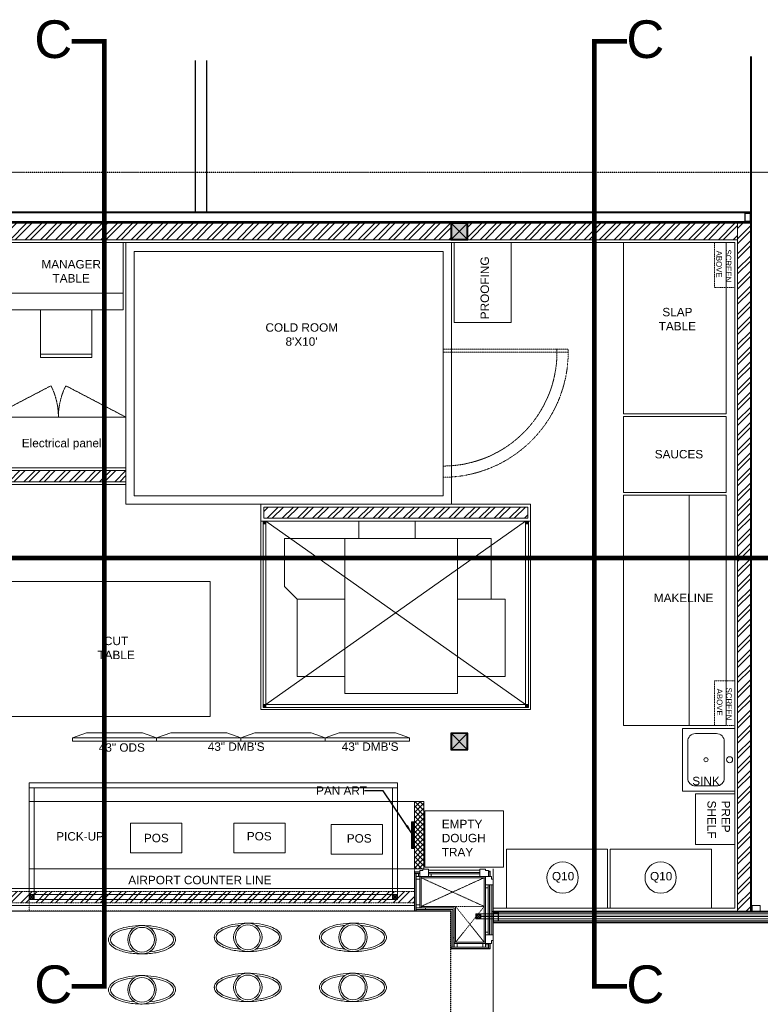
# Model space of a CAD drawing. Header units: millimetres. Extents: x -158258 to 126254, y -16359 to 60195.
# Tile 163 of 173: x -82643 to -76050, y 16488 to 25251. Entities that reach past the tile are written whole.
import ezdxf

# ---------------------------------------------------------------- set-up
doc = ezdxf.new("R2010")
doc.units = ezdxf.units.MM
doc.header["$LTSCALE"] = 0.1
doc.header["$MEASUREMENT"] = 0
for name, pattern in [('( Hidden )', [0.375, 0.25, -0.125]), ('A-FP-01 FURN EQUIP$0$A-FP-01$0$A-SP-SITE PLAN$0$DASHED4', [0.1875, 0.125, -0.0625]), ('CENTER2', [1.125, 0.75, -0.125, 0.125, -0.125]), ('DASHED', [0.75, 0.5, -0.25]), ('DASHED2', [0.375, 0.25, -0.125])]:
    doc.linetypes.add(name, pattern=pattern)
doc.layers.get('0').update_dxf_attribs({"lineweight": 5})
for name, color, linetype in [('1', 1, 'Continuous'), ('ALUMINUM PARTITION', 4, 'Continuous'), ('Furni Hatch', 202, 'Continuous'), ('GRID-400', 8, 'CENTER2'), ('PROPOSED PARTITION', 150, 'Continuous'), ('SHS150X150X5', 241, 'Continuous')]:
    doc.layers.add(name, color=color, linetype=linetype)
for name, color, linetype, lineweight in [('Ceiling text', 104, 'Continuous', 0), ('DIM', 142, 'Continuous', 9), ('Dominos CV Raman - X base$0$I-TXT-DETAIL', 201, 'Continuous', 5), ('Dominos Jalandhar - Xbase$0$I-FURN', 25, 'Continuous', 5), ('Ele', 5, 'Continuous', 0), ('ELECTRICAL', 222, 'Continuous', 5), ('EQUIPMENT', 30, 'Continuous', 5), ('EQUIPMENTS', 30, 'Continuous', 9), ('FIXTURES', 2, 'Continuous', 9), ('FURNITURE', 36, 'Continuous', 9), ('Furniture_Finish', 200, 'Continuous', 0), ('HATCH', 9, 'Continuous', 0), ('I-M.S', 11, 'Continuous', 5), ('S2-Civil plan', 5, 'Continuous', 5), ('S2-Partition', 3, 'Continuous', 5), ('TEXT', 70, 'Continuous', 5), ('WALLS', 1, 'Continuous', 5)]:
    doc.layers.add(name, color=color, linetype=linetype, lineweight=lineweight)
doc.layers.add('EQUIPMENT KIOSK', color=7, linetype='Continuous', lineweight=5, true_color=0x575757)
doc.layers.add('ZINC HATCH', color=7, linetype='Continuous', true_color=0x827064, transparency=0.8)
doc.styles.add('80', font='arial.ttf', dxfattribs={"height": 75})
doc.styles.add('Dominos CV Raman - X base$0$50', font='arial.ttf', dxfattribs={"height": 75})
doc.styles.add('Dominos Jalandhar - Xbase$0$50', font='arial.ttf', dxfattribs={"height": 75})
doc.styles.get("Standard").update_dxf_attribs({"font": 'ARIALN.TTF'})
doc.dimstyles.new('Copy of Dim75', dxfattribs={"dimtxt": 75, "dimasz": 75, "dimexe": 75, "dimexo": 75, "dimgap": 25, "dimtad": 0, "dimdec": 0, "dimrnd": 5, "dimzin": 0, "dimdsep": 32, "dimtxsty": '80', "dimblk": 'OBLIQUE', "dimcen": 0.09, "dimdle": 75, "dimclrd": 256, "dimclre": 8, "dimclrt": 2, "dimadec": 0, "dimazin": 0, "dimtfac": 1, "dimtdec": 0, "dimtofl": 0, "dimtmove": 0, "dimatfit": 3, "dimfxl": 0, "dimtolj": 1, "dimtzin": 0, "dimlwe": -1, "dimarcsym": 0})

# ---------------------------------------------------------------- blocks, each defined once
blk = doc.blocks.new('*U158')
for points in [[(0, 0), (5117, 0), (5117, -10), (0, -10)], [(0, -100), (5117, -100), (5117, -90), (0, -90)]]:
    blk.add_lwpolyline(points, close=True)
at = {"color": 8}
for points in [[(0, -15), (50, -15), (50, -85), (0, -85)], [(5067, -15), (5117, -15), (5117, -85), (5067, -85)]]:
    blk.add_lwpolyline(points, close=True, dxfattribs=at)
blk = doc.blocks.new('A$C64288ccb')
for p, q in [((-308.8, 350), (-308.8, 671)), ((-308.8, 671), (-304.8, 671)), ((-304.8, 671), (-304.8, 346)), ((-292.8, 659), (-304.8, 659)), ((-304.8, 659), (-304.8, 346)), ((-292.8, 334), (-292.8, 659)), ((-279, 320.2), (-279, 615)), ((-279, 615), (-267, 615)), ((-267, 615), (-267, 308.3)), ((-308.8, 350), (-641.3, 350)), ((-641.3, 350), (-641.3, 346)), ((-641.3, 346), (-304.8, 346)), ((-629.3, 334), (-629.3, 346)), ((-629.3, 346), (-304.8, 346)), ((-292.8, 334), (-629.3, 334)), ((-279, 320.2), (-585.3, 320.2)), ((-585.3, 320.2), (-585.3, 308.2)), ((-585.3, 308.2), (-267, 308.3))]:
    blk.add_line(p, q)
for points in [[(-308.8, 671), (-308.8, 675), (41.2, 675), (41.2, 671)], [(25.2, 659), (25.2, 671), (-304.8, 671), (-304.8, 659)], [(-279, 659), (-279, 577), (-292.8, 577), (-292.8, 659)], [(-254, 627), (-254, 659), (-279, 659), (-279, 627)], [(0, 615), (0, 627), (-279, 627), (-279, 615)], [(0, 627), (0, 659), (-25, 659), (-25, 627)], [(-12, 41.2), (-12, 615), (0, 615), (0, 41.2)], [(0, 637), (0, 625), (25.2, 625), (25.2, 637)], [(0, 550), (0, 625), (53.7, 625), (53.7, 600), (66.2, 600), (66.2, 550)], [(25.2, 625), (25.2, 671), (37.2, 671), (37.2, 625)], [(37.2, 671), (37.2, 625), (41.2, 625), (41.2, 671)], [(23.2, 525), (23.2, 550), (0, 550), (0, 525)], [(-641.3, 350), (-645.3, 350), (-645.3, 0), (-641.3, 0)], [(-629.3, 16), (-641.3, 16), (-641.3, 346), (-629.3, 346)], [(-629.3, 320.2), (-547.3, 320.2), (-547.3, 334), (-629.3, 334)], [(-597.3, 295.2), (-629.3, 295.2), (-629.3, 320.2), (-597.3, 320.2)], [(-585.3, 41.2), (-597.3, 41.2), (-597.3, 320.2), (-585.3, 320.2)], [(0, 91), (0, 16), (53.7, 16), (53.7, 41), (66.2, 41), (66.2, 91)], [(-595.3, 16), (-641.3, 16), (-641.3, 4), (-595.3, 4)], [(-641.3, 4), (-595.3, 4), (-595.3, 0), (-641.3, 0)], [(-597.3, 41.2), (-629.3, 41.2), (-629.3, 66.2), (-597.3, 66.2)], [(-607.3, 41.2), (-595.3, 41.2), (-595.3, 16), (-607.3, 16)], [(-520.3, 41.2), (-595.3, 41.2), (-595.3, -12.5), (-570.3, -12.5), (-570.3, -25), (-520.3, -25)], [(-12, 53.2), (-585.3, 53.2), (-585.3, 41.2), (-12, 41.2)], [(-495.3, 18), (-520.3, 18), (-520.3, 41.2), (-495.3, 41.2)], [(-75, 18), (-100, 18), (-100, 41.2), (-75, 41.2)], [(-75, 41.2), (0, 41.2), (0, -12.5), (-25, -12.5), (-25, -25), (-75, -25)], [(0, 16), (46, 16), (46, 4), (0, 4)], [(46, 4), (0, 4), (0, 0), (46, 0)], [(46, 16), (46, 4), (41.2, 4), (41.2, 16)]]:
    blk.add_lwpolyline(points, close=True)
at = {"linetype": '( Hidden )', "ltscale": 0.02}
for points in [[(-12, 55.7), (-267, 615)], [(-267, 53.2), (-12, 615)], [(-585.3, 53.2), (-267, 308.3)], [(-267, 53.2), (-585.3, 308.2)], [(-267, 308.3), (-267, 53.2)]]:
    blk.add_lwpolyline(points, dxfattribs=at)
for points in [[(23.2, 91), (23.2, 550)], [(35.2, 91), (35.2, 550)], [(36.3, 91), (36.7, 550), (54.7, 550), (54.7, 91)], [(-80.7, 18), (-520.3, 18)], [(-75, 6), (-520.3, 6)], [(-75, 4.5), (-520.3, 4.5), (-520.3, -13.5), (-75, -13.5)]]:
    blk.add_lwpolyline(points)
blk = doc.blocks.new('*U159')
for points in [[(0, 0), (9575, 0), (9575, -10), (0, -10)], [(0, -100), (9575, -100), (9575, -90), (0, -90)]]:
    blk.add_lwpolyline(points, close=True)
at = {"color": 8}
for points in [[(0, -15), (50, -15), (50, -85), (0, -85)], [(9525, -15), (9575, -15), (9575, -85), (9525, -85)]]:
    blk.add_lwpolyline(points, close=True, dxfattribs=at)
blk = doc.blocks.new('A$C5D035AAD')
at = {"true_color": 0xeb0000}
h = blk.add_hatch(color=1, dxfattribs=at)
h.dxf.hatch_style = 1
h.paths.add_polyline_path([(-75, -75), (75, -75), (75, 75), (-75, 75)])
at = {"layer": 'SHS150X150X5', "lineweight": -3}
for p, q in [((-70, -70), (70, 70)), ((-70, 70), (70, -70))]:
    blk.add_line(p, q, dxfattribs=at)
for points in [[(-75, -75), (75, -75), (75, 75), (-75, 75)], [(-70, -70), (70, -70), (70, 70), (-70, 70)]]:
    blk.add_lwpolyline(points, close=True, dxfattribs=at)
blk = doc.blocks.new('big oven')
for p, q in [((15, 33.75), (-5, 33.75)), ((-5, 27.5), (-5, 33.75)), ((15, 27.5), (15, 33.75)), ((-20, 27.5), (-32, 27.5)), ((-32, 27.5), (-32, 6)), ((-20, -27.5), (-20, 27.5)), ((-20, 27.5), (41.5, 27.5)), ((20, 27.5), (20, -27.5)), ((41.5, 10.5), (41.5, 27.5)), ((37, 6), (41.5, 10.5)), ((-37, 6), (-20, 6)), ((-37, -21.5), (-37, 6)), ((37, 6), (20, 6)), ((37, -21.5), (37, 6)), ((-20, -21.5), (-37, -21.5)), ((37, -21.5), (20, -21.5)), ((20, -27.5), (-20, -27.5))]:
    blk.add_line(p, q)
blk = doc.blocks.new('A$C8f2e9a89')
at = {"layer": 'FURNITURE'}
blk.add_lwpolyline([(0, 1.56), (6.49, 3.84), (32.51, 3.84), (39, 1.56), (0, 1.56)], dxfattribs=at)
blk.add_lwpolyline([(0, 1.56), (39, 1.56), (39, 0), (0, 0)], close=True, dxfattribs=at)
blk = doc.blocks.new('human figure')
at = {"color": 8}
for radius in [5.07, 4.4]:
    blk.add_circle((11.92, 5.07), radius, dxfattribs=at)
for start_param, end_param in [(8.098018, 10.751538), (4.956425, 7.609945)]:
    blk.add_ellipse((11.92, 5.07), major_axis=(11.26, 0), ratio=0.390916, start_param=start_param, end_param=end_param, dxfattribs=at)
blk.add_open_spline([(23.85, 5.07), (23.85, 5.4), (23.78, 5.74), (23.51, 6.37), (23.31, 6.66), (22.83, 7.21), (22.54, 7.47), (21.44, 8.26), (20.44, 8.73), (18.1, 9.47), (16.77, 9.75), (13.93, 10.1), (12.43, 10.16), (9.48, 10.07), (8.03, 9.9), (5.37, 9.38), (4.16, 9.01), (2.32, 8.18), (1.62, 7.75), (0.75, 6.94), (0.47, 6.59), (0.09, 5.83), (-0.01, 5.42), (0.01, 4.59), (0.13, 4.18), (0.55, 3.44), (0.84, 3.1), (1.55, 2.47), (1.97, 2.18), (3.5, 1.35), (4.83, 0.89), (7.84, 0.24), (9.52, 0.05), (12.93, -0.03), (14.65, 0.08), (17.83, 0.58), (19.28, 0.97), (21.33, 1.84), (22.06, 2.26), (22.99, 3.07), (23.3, 3.43), (23.69, 4.14), (23.81, 4.49), (23.85, 4.92), (23.85, 4.99), (23.85, 5.07)], degree=3, knots=[0, 0, 0, 0, 0.166027, 0.166027, 0.332054, 0.332054, 0.498081, 0.498081, 0.883751, 0.883751, 1.26942, 1.26942, 1.65509, 1.65509, 2.04076, 2.04076, 2.42643, 2.42643, 2.743962, 2.743962, 2.947801, 2.947801, 3.15164, 3.15164, 3.355479, 3.355479, 3.559318, 3.559318, 3.763157, 3.763157, 4.207337, 4.207337, 4.651518, 4.651518, 5.095698, 5.095698, 5.539879, 5.539879, 5.858275, 5.858275, 6.070114, 6.070114, 6.247359, 6.247359, 6.283185, 6.283185, 6.283185, 6.283185], dxfattribs=at)
blk = doc.blocks.new('makeline sink1')
at = {"elevation": 350}
blk.add_lwpolyline([(65534.2, -19927), (66034.2, -19927), (66034.2, -19327), (65534.2, -19327)], close=True, dxfattribs=at)
blk.add_lwpolyline([(65709.2, -19877), (65909.2, -19877, 0.414214), (65984.2, -19802), (65984.2, -19452, 0.414214), (65909.2, -19377), (65709.2, -19377, 0.414214), (65634.2, -19452), (65634.2, -19802, 0.414214)], format="xyb", close=True, dxfattribs=at)
at = {"lineweight": 0, "ltscale": 100}
for centre, radius in [((65584, -19627, 350), 29.5), ((65809.2, -19627, 350), 19.6)]:
    blk.add_circle(centre, radius, dxfattribs=at)
blk = doc.blocks.new('A$Cd6783724')
at = {"layer": 'FIXTURES', "color": 8}
blk.add_lwpolyline([(1.29, 0), (0, 0), (0, 18.28), (1.29, 18.28)], close=True, dxfattribs=at)
blk.add_lwpolyline([(16.97, 18.28), (16.97, 0), (1.29, 0), (1.29, 18.28), (16.97, 18.28)], dxfattribs=at)
blk = doc.blocks.new('A$C6342a46d')
at = {"layer": 'Dominos Jalandhar - Xbase$0$I-FURN', "color": 8, "linetype": 'DASHED2', "ltscale": 12}
for p, q in [((642.6, 620.5), (1175, 342.1)), ((1839.2, 620.5), (1306.8, 342.1))]:
    blk.add_line(p, q, dxfattribs=at)
for centre, start, end in [((620.5, 620.5), 333.34644, 359.99943), ((1861.4, 620.5), 180.00057, 206.65356)]:
    blk.add_arc(centre, 620.5, start, end, dxfattribs=at)
at = {"layer": 'ELECTRICAL', "color": 8}
blk.add_lwpolyline([(640.9, 1071.4), (1840.9, 1071.4), (1840.9, 621.4), (640.9, 621.4)], close=True, dxfattribs=at)
blk = doc.blocks.new('A$C7BCE6B29')
at = {"layer": 'I-M.S'}
for points in [[(-12.5, 0), (12.5, 0), (12.5, 25), (-12.5, 25)], [(-9.5, 3), (9.5, 3), (9.5, 22), (-9.5, 22)]]:
    blk.add_lwpolyline(points, close=True, dxfattribs=at)
at = {"layer": 'I-M.S', "flags": 128}
for points in [[(-12.5, 0), (12.5, 25)], [(-12.5, 25), (12.5, 0)]]:
    blk.add_lwpolyline(points, dxfattribs=at)
blk = doc.blocks.new('frame')
at = {"layer": 'I-M.S', "color": 174, "ltscale": 0.5, "true_color": 0x000094}
for points in [[(44, -7705.4), (0, -7705.4), (0, -4472.9), (44, -4472.9)], [(44, -4472.9), (993.8, -4472.9), (993.8, -4516.9), (44, -4516.9)], [(1037.8, -7749.4), (993.8, -7749.4), (993.8, -4472.9), (1037.8, -4472.9)], [(44, -7705.4), (993.8, -7705.4), (993.8, -7749.4), (44, -7749.4)], [(-127.8, -12705.4), (-171.8, -12705.4), (-171.8, -8449), (-127.8, -8449)]]:
    blk.add_lwpolyline(points, close=True, dxfattribs=at)
at = {"layer": 'I-M.S', "color": 30, "true_color": 0xf26722, "const_width": 10}
for points in [[(-149.8, -8943), (-149.8, -8493)], [(-149.8, -12255.4), (-149.8, -12705.4)]]:
    blk.add_lwpolyline(points, dxfattribs=at)
at = {"layer": 'I-M.S', "color": 152, "true_color": 0x2776bb, "const_width": 10}
blk.add_lwpolyline([(-149.8, -8943), (-149.8, -12255.4)], dxfattribs=at)
at = {"layer": 'I-M.S', "color": 174, "linetype": 'ByBlock', "true_color": 0x000094, "xscale": -1.760007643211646, "yscale": 1.760007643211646, "zscale": 1.760007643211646, "rotation": 180}
for p in [(22, -4472.9), (22, -7705.4), (-149.8, -8449), (-149.8, -12705.4)]:
    blk.add_blockref('A$C7BCE6B29', p, dxfattribs=at)
blk = doc.blocks.new('_OBLIQUE')
at = {"color": 0, "linetype": 'ByBlock'}
blk.add_line((-0.5, -0.5), (0.5, 0.5), dxfattribs=at)

msp = doc.modelspace()

# ---------------------------------------------------------------- hatches: boundary and pattern name
at = {"layer": 'EQUIPMENT'}
h = msp.add_hatch(dxfattribs=at)
h.set_pattern_fill('ANSI31', color=256, angle=360)
h.set_pattern_definition([(45, (74108.50806, -7446.08318), (-0.08838834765, 0.08838834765), [])])
h.paths.add_polyline_path([(-79129.6, 18111.9), (-79155.6, 18111.9), (-79155.6, 17874.4), (-79129.6, 17874.4)])
at = {"layer": 'S2-Civil plan', "ltscale": 100}
h = msp.add_hatch(dxfattribs=at)
h.set_pattern_fill('ANSI32', color=8, scale=250, angle=540, style=0)
h.set_pattern_definition([(225, (54682.03, 1397.58), (66.29126, -66.29126), []), (225, (54637.84, 1397.58), (66.29126, -66.29126), [])])
h.paths.add_polyline_path([(-83485.4, 17492.3), (-79129.6, 17492.3), (-79129.6, 17392.3), (-83485.4, 17392.3)])
h.paths.add_polyline_path([(-85012.6, 17492.3), (-84335.8, 17492.3), (-84335.8, 17392.3), (-85012.6, 17392.3)])
at = {"layer": 'S2-Partition', "transparency": 33554687}
h = msp.add_hatch(dxfattribs=at)
h.set_pattern_fill('ANSI37', color=256, scale=10, angle=360)
h.set_pattern_definition([(45, (-929372.907, -593399.034), (-22.4506403, 22.4506403), []), (135, (-929372.907, -593399.034), (-22.4506403, -22.4506403), [])])
h.paths.add_polyline_path([(-79044.6, 18294.1), (-79129.6, 18294.1), (-79129.6, 17692.3), (-79044.6, 17692.3)])
at = {"layer": 'ZINC HATCH', "lineweight": 0, "ltscale": 0.2, "transparency": 33554687}
h = msp.add_hatch(dxfattribs=at)
h.set_pattern_fill('ANSI32', color=256, scale=10, angle=360)
h.set_pattern_definition([(45, (-847678.87, -589577.89), (-67.351921, 67.351921), []), (45, (-847633.96, -589577.89), (-67.351921, 67.351921), [])])
h.paths.add_polyline_path([(-76137.6, 23442.3), (-76252.6, 23442.3), (-76252.6, 17317.3), (-76137.6, 17317.3)])
h.paths.add_polyline_path([(-85597.6, 23292.3), (-85712.6, 23292.3), (-85712.6, 18901.7), (-85597.6, 18901.7)])
h.paths.add_polyline_path([(-85597.6, 18751.7), (-85712.6, 18751.7), (-85712.6, 17692.3), (-85708.6, 17665.3), (-85597.6, 17665.3)])
h.paths.add_polyline_path([(-78804.6, 23442.3), (-85562.6, 23442.3), (-85562.6, 23292.3), (-78804.6, 23292.3)])
h = msp.add_hatch(dxfattribs=at)
h.set_pattern_fill('ANSI32', color=256, scale=250, angle=360)
h.set_pattern_definition([(45, (54682.03, 1397.58), (-66.29126, 66.29126), []), (45, (54726.22, 1397.58), (-66.29126, 66.29126), [])])
h.paths.add_polyline_path([(-78654.6, 23292.3), (-76252.6, 23292.3), (-76252.6, 23442.3), (-78654.6, 23442.3)])
at = {"layer": 'ZINC HATCH', "transparency": 33554687}
h = msp.add_hatch(dxfattribs=at)
h.set_pattern_fill('ANSI32', color=256, scale=10, angle=360)
h.set_pattern_definition([(45, (-929372.91, -593399.03), (-67.351921, 67.351921), []), (45, (-929328.01, -593399.03), (-67.351921, 67.351921), [])])
h.paths.add_polyline_path([(-81698.3, 21238.9), (-83883.8, 21238.9), (-83883.8, 21138.9), (-81698.3, 21138.9)])
h = msp.add_hatch(dxfattribs=at)
h.set_pattern_fill('ANSI32', color=256, scale=10, angle=360)
h.set_pattern_definition([(45, (-929372.91, -593599.03), (-67.351921, 67.351921), []), (45, (-929328.01, -593599.03), (-67.351921, 67.351921), [])])
h.paths.add_polyline_path([(-78120.9, 20913.9), (-78799.6, 20913.9), (-80470.9, 20913.9), (-80470.9, 20813.9), (-78120.9, 20813.9)])

# ---------------------------------------------------------------- linework, layer by layer
msp.add_lwpolyline([(-76127.6, 24924.5), (-76127.6, 17317.3), (-76137.6, 17317.3), (-76137.6, 24924.5)])
at = {"color": 8}
msp.add_lwpolyline([(-76052.6, 17317.3), (-76052.6, 17367.3), (-76122.6, 17367.3), (-76122.6, 17317.3)], close=True, dxfattribs=at)
at = {"layer": 'ALUMINUM PARTITION', "color": 252, "true_color": 0x939598}
for p, q in [((-81080.2, 24888.5), (-81080.2, 23542.3)), ((-80980.6, 24888.5), (-80980.6, 23542.3))]:
    msp.add_line(p, q, dxfattribs=at)
at = {"layer": 'Dominos CV Raman - X base$0$I-TXT-DETAIL', "lineweight": 0, "ltscale": 100}
for centre in [(-77810, 17615.5), (-76937.2, 17615.5)]:
    msp.add_circle(centre, 139.3, dxfattribs=at)
at = {"layer": 'Ele', "color": 1, "linetype": 'DASHED', "ltscale": 100, "true_color": 0xf50000, "const_width": 41.9}
for points in [[(-82179.9, 25058.8), (-81890.1, 25058.8), (-81890.1, 16647.9), (-82179.9, 16647.9)], [(-77237.4, 25058.8), (-77527.2, 25058.8), (-77527.2, 16647.9), (-77237.4, 16647.9)], [(-72282.7, 20751), (-72282.7, 20461.2), (-86869.3, 20461.2), (-86869.3, 20751)]]:
    msp.add_lwpolyline(points, dxfattribs=at)
at = {"layer": 'EQUIPMENT', "transparency": 33554687}
for p, q in [((-81722, 22817.6), (-82772, 22817.6)), ((-78139.9, 19155), (-80451.9, 20788.9)), ((-80451.9, 19155), (-78139.9, 20788.9))]:
    msp.add_line(p, q, dxfattribs=at)
at = {"layer": 'EQUIPMENT'}
for p, q in [((-80476.9, 19155), (-80476.9, 20788.9)), ((-78114.9, 19132), (-78114.9, 20788.9)), ((-78114.9, 19130), (-78114.9, 20788.9)), ((-78095.9, 20788.9), (-78095.9, 19111)), ((-78139.9, 20763.9), (-78139.9, 19155)), ((-80476.9, 19155), (-78139.9, 19155)), ((-80476.9, 19130), (-78114.9, 19130)), ((-78095.9, 19111), (-80476.9, 19111))]:
    msp.add_line(p, q, dxfattribs=at)
at = {"layer": 'EQUIPMENT', "color": 8, "transparency": 33554687}
for points in [[(-81722, 22667.6), (-82772, 22667.6), (-82772, 23267.3), (-81722, 23267.3)], [(-78266.6, 23267.3), (-78774.6, 23267.3), (-78774.6, 22556.1), (-78266.6, 22556.1)], [(-77266.8, 23267.3), (-76352.6, 23267.3), (-76352.6, 21743.6), (-77266.8, 21743.6)], [(-77267, 21718.2), (-76352.6, 21718.2), (-76352.6, 21043.2), (-77267, 21043.2)], [(-80451.9, 20788.9), (-80451.9, 19155), (-78139.9, 19155), (-78139.9, 20788.9)], [(-79129.6, 18294.1), (-82557.5, 18294.1), (-82557.5, 17692.3), (-79129.6, 17692.3)], [(-78335.6, 18209.3), (-78335.6, 17709.2), (-79035.7, 17709.2), (-79035.7, 18209.3)], [(-81198.5, 18101.3), (-81198.5, 17837.2), (-81655.6, 17837.2), (-81655.6, 18101.3)], [(-80279.3, 18101.3), (-80279.3, 17837.2), (-80736.4, 17837.2), (-80736.4, 18101.3)], [(-79412.5, 18089), (-79412.5, 17824.9), (-79869.7, 17824.9), (-79869.7, 18089)], [(-78310.6, 17867.4), (-78310.6, 17342.3), (-77410.4, 17342.3), (-77410.4, 17867.4)], [(-77385.7, 17867.4), (-77385.7, 17342.3), (-76485.5, 17342.3), (-76485.5, 17867.4)]]:
    msp.add_lwpolyline(points, close=True, dxfattribs=at)
for points in [[(-76682.9, 18968.2), (-76682.9, 21018.2), (-77267, 21018.2), (-77267, 18968.2), (-76352.7, 18968.2)], [(-76682.9, 18968.2), (-76682.9, 21018.2), (-76352.7, 21018.2), (-76352.7, 18968.2)], [(-80945.9, 20250.9), (-82745.6, 20250.9), (-82745.6, 19050.7), (-80945.9, 19050.7), (-80945.9, 20250.9)]]:
    msp.add_lwpolyline(points, dxfattribs=at)
at = {"layer": 'EQUIPMENT', "color": 8}
for points in [[(-80495.9, 19111), (-80495.9, 20788.9), (-80451.9, 20788.9), (-80451.9, 19155), (-78139.9, 19155), (-78139.9, 20788.9), (-78095.9, 20788.9), (-78095.9, 19111)], [(-80451.9, 20763.9), (-80476.9, 20763.9), (-80476.9, 20788.9), (-80451.9, 20788.9)], [(-78139.9, 20763.9), (-78114.9, 20763.9), (-78114.9, 20788.9), (-78139.9, 20788.9)], [(-80451.9, 19130), (-80476.9, 19130), (-80476.9, 19155), (-80451.9, 19155)], [(-78139.9, 19130), (-78114.9, 19130), (-78114.9, 19155), (-78139.9, 19155)], [(-79129.6, 18111.9), (-79155.6, 18111.9), (-79155.6, 17874.4), (-79129.6, 17874.4)]]:
    msp.add_lwpolyline(points, close=True, dxfattribs=at)
at = {"layer": 'EQUIPMENT', "color": 8, "flags": 128}
for points in [[(-80476.9, 20788.9), (-80451.9, 20763.9)], [(-80476.9, 20763.9), (-80451.9, 20788.9)], [(-78114.9, 20788.9), (-78139.9, 20763.9)], [(-78114.9, 20763.9), (-78139.9, 20788.9)], [(-80476.9, 19155), (-80451.9, 19130)], [(-80476.9, 19130), (-80451.9, 19155)], [(-78114.9, 19155), (-78139.9, 19130)], [(-78114.9, 19130), (-78139.9, 19155)]]:
    msp.add_lwpolyline(points, dxfattribs=at)
at = {"layer": 'EQUIPMENT', "color": 8, "linetype": '( Hidden )', "transparency": 33554687}
msp.add_lwpolyline([(-82557.5, 18294.1), (-79129.6, 18294.1), (-79129.6, 17317.3), (-82557.5, 17317.3)], close=True, dxfattribs=at)
at = {"layer": 'EQUIPMENT KIOSK', "linetype": '( Hidden )', "ltscale": 5}
for points in [[(-76457.1, 22867.3), (-76457.1, 23267.3), (-76277.6, 23267.3), (-76277.6, 22867.3)], [(-76457.1, 18968.2), (-76457.1, 19368.2), (-76277.6, 19368.2), (-76277.6, 18968.2)]]:
    msp.add_lwpolyline(points, close=True, dxfattribs=at)
at = {"layer": 'EQUIPMENT KIOSK'}
msp.add_lwpolyline([(-76627.6, 17909.9), (-76277.6, 17909.9), (-76277.6, 18359.9), (-76627.6, 18359.9)], close=True, dxfattribs=at)
at = {"layer": 'EQUIPMENTS', "linetype": '( Hidden )', "ltscale": 25}
for p, q in [((-77860.2, 22317.9), (-78874.6, 22317.9)), ((-77860.2, 22292.9), (-78874.6, 22292.9))]:
    msp.add_line(p, q, dxfattribs=at)
at = {"layer": 'EQUIPMENTS', "color": 8, "linetype": '( Hidden )', "ltscale": 25}
msp.add_lwpolyline([(-78874.6, 21278.5, 0.414214), (-77860.2, 22292.9, 0.414214)], format="xyb", dxfattribs=at)
at = {"layer": 'EQUIPMENTS', "color": 8, "linetype": '( Hidden )', "ltscale": 2}
msp.add_lwpolyline([(-78874.6, 21178.5, 0.414214), (-77760.2, 22292.9, 0.414214)], format="xyb", dxfattribs=at)
at = {"layer": 'EQUIPMENTS', "color": 8, "linetype": '( Hidden )', "ltscale": 25}
msp.add_lwpolyline([(-77860.2, 22317.9), (-77760.2, 22317.9), (-77760.2, 22292.9), (-77860.2, 22292.9)], close=True, dxfattribs=at)
at = {"layer": 'FIXTURES', "color": 8}
msp.add_lwpolyline([(-78799.6, 23267.3), (-81698.3, 23267.3), (-81698.3, 20938.9), (-78799.6, 20938.9), (-78799.6, 23262.3)], dxfattribs=at)
msp.add_lwpolyline([(-79905.5, 23187.3), (-81623.3, 23187.3), (-81623.3, 21013.9), (-78874.6, 21013.9), (-78874.6, 23187.3)], close=True, dxfattribs=at)
at = {"layer": 'Furni Hatch', "color": 8, "linetype": 'A-FP-01 FURN EQUIP$0$A-FP-01$0$A-SP-SITE PLAN$0$DASHED4'}
msp.add_lwpolyline([(-83612.6, 14844.1), (-78804.6, 14844.1), (-78804.6, 17317.3), (-83612.6, 17317.3)], close=True, dxfattribs=at)
at = {"layer": 'Furniture_Finish', "lineweight": 0, "ltscale": 100}
msp.add_line((-85012.6, 17317.3), (-79129.6, 17317.3), dxfattribs=at)
at = {"layer": 'GRID-400', "ltscale": 0.5}
msp.add_line((-71214.9, 23892.3), (-86961.9, 23892.3), dxfattribs=at)
at = {"layer": 'S2-Civil plan', "color": 5, "true_color": 0x0000fa}
for points in [[(-85562.6, 23442.3), (-85562.6, 23292.3), (-78804.6, 23292.3), (-78804.6, 23442.3)], [(-78654.6, 23292.3), (-76252.6, 23292.3), (-76252.6, 23442.3), (-78654.6, 23442.3)], [(-76137.6, 17317.3), (-76252.6, 17317.3), (-76252.6, 23442.3), (-76137.6, 23442.3)], [(-83883.8, 21138.9), (-81698.3, 21138.9), (-81698.3, 21238.9), (-83883.8, 21238.9)]]:
    msp.add_lwpolyline(points, close=True, dxfattribs=at)
msp.add_lwpolyline([(-80470.9, 20913.9), (-78120.9, 20913.9), (-78120.9, 20813.9), (-80470.9, 20813.9), (-80470.9, 20913.9)], dxfattribs=at)
at = {"layer": 'S2-Civil plan', "color": 3, "linetype": 'DASHED2', "lineweight": 0, "ltscale": 5, "true_color": 0x00e600}
msp.add_lwpolyline([(-83485.4, 17492.3), (-79129.6, 17492.3), (-79129.6, 17392.3), (-83485.4, 17392.3)], close=True, dxfattribs=at)
at = {"layer": 'S2-Partition', "transparency": 33554687}
msp.add_lwpolyline([(-79129.6, 17692.3), (-79129.6, 18294.1), (-79044.6, 18294.1), (-79044.6, 17692.3)], close=True, dxfattribs=at)
at = {"layer": 'WALLS', "color": 8, "ltscale": 1.2}
for points in [[(-85572.6, 17665.3), (-85572.6, 18726.7), (-85537.6, 18726.7), (-85537.6, 18926.7), (-85572.6, 18926.7), (-85572.6, 21113.9), (-84883.8, 21113.9), (-84883.8, 21263.9), (-85572.6, 21263.9), (-85572.6, 23267.3), (-76277.6, 23267.3)], [(-78429.6, 17342.3), (-76277.6, 17342.3), (-76277.6, 23267.3)], [(-83908.8, 21113.9), (-81698.3, 21113.9), (-81698.3, 21263.9), (-83908.8, 21263.9), (-83908.8, 21113.9)], [(-80495.9, 20938.9), (-78095.9, 20938.9), (-78095.9, 20788.9), (-80495.9, 20788.9), (-80495.9, 20938.9)]]:
    msp.add_lwpolyline(points, dxfattribs=at)
msp.add_lwpolyline([(-83510.4, 17517.3), (-79129.6, 17517.3), (-79129.6, 17367.3), (-83510.4, 17367.3)], close=True, dxfattribs=at)
at = {"layer": 'ZINC HATCH', "lineweight": 0, "ltscale": 0.2, "transparency": 33554687}
msp.add_lwpolyline([(-78429.6, 17692.3), (-78429.6, 11042.3)], dxfattribs=at)

# ---------------------------------------------------------------- block references
at = {"rotation": 90}
msp.add_blockref('A$C64288ccb', (-78454.6, 17626), dxfattribs=at)
at = {"layer": '1', "color": 244, "lineweight": 0, "ltscale": 0.2, "true_color": 0x991b1e, "transparency": 33554687, "xscale": -1, "rotation": 180}
msp.add_blockref('*U158', (-78429.6, 17217.3), dxfattribs=at)
at = {"layer": 'DIM', "transparency": 33554687, "yscale": 19.23076923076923, "zscale": 19.23076923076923}
for p, xscale in [((-81423.6, 18830.7), -19.23076923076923), ((-81423.6, 18830.7), 19.23076923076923), ((-79923.6, 18830.7), -19.23076923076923), ((-79923.6, 18830.7), 19.23076923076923)]:
    msp.add_blockref('A$C8f2e9a89', p, dxfattribs=dict(at, xscale=xscale))
at = {"layer": 'EQUIPMENT', "transparency": 33554687}
for name, p, xscale, yscale, zscale, rotation in [('A$Cd6783724', (-81999.7, 22243.3), 25, 25, 25, 90), ('makeline sink1', (-15253.5, 388.1, -325.9), 0.9311781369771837, 0.9311781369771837, 0.9311781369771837, 180)]:
    msp.add_blockref(name, p, dxfattribs=dict(at, xscale=xscale, yscale=yscale, zscale=zscale, rotation=rotation))
at = {"layer": 'EQUIPMENT', "ltscale": 1.2, "transparency": 33554687, "xscale": -1, "rotation": 180}
msp.add_blockref('A$C6342a46d', (-83539.2, 22335.2), dxfattribs=at)
at = {"layer": 'EQUIPMENT', "transparency": 33554687, "xscale": -25.0425426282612, "yscale": 25.0425426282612, "zscale": 25.0425426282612}
msp.add_blockref('big oven', (-79247.7, 19943.7), dxfattribs=at)
at = {"layer": 'HATCH', "transparency": 33554687, "xscale": -25, "yscale": 25, "zscale": 25}
for p in [(-81256.2, 16936.2), (-80314, 16957.4), (-79378.3, 16957.4), (-81256.2, 16490.6), (-80314, 16511.8), (-79378.3, 16511.8)]:
    msp.add_blockref('human figure', p, dxfattribs=at)
at = {"layer": 'I-M.S', "color": 174, "linetype": 'ByBlock', "true_color": 0x000094, "rotation": 90}
msp.add_blockref('frame', (-87030.4, 17420.3), dxfattribs=at)
at = {"layer": 'PROPOSED PARTITION', "xscale": -1, "rotation": 180}
msp.add_blockref('*U159', (-85712.6, 23442.3), dxfattribs=at)
at = {"layer": 'SHS150X150X5', "lineweight": -3, "rotation": 90}
for p in [(-78729.6, 23367.3), (-78729.6, 18826.7)]:
    msp.add_blockref('A$C5D035AAD', p, dxfattribs=at)

# ---------------------------------------------------------------- texts
at = {"layer": 'Ceiling text', "lineweight": 0, "ltscale": 100, "char_height": 100, "width": 1741.845, "attachment_point": 7, "rotation": 0.00691, "style": 'Dominos CV Raman - X base$0$50'}
for insert in [(-136786.3, 19396.3), (-137548.3, 16696.3)]:
    msp.add_mtext('\\pi668.69193;{\\fCalibri Light|b0|i0|c0|p34;\\C106;WF-01\\P\\pi221.76886;COAL MINE 8301 ON \\P\\pi629.38424;CEILING}', dxfattribs=dict(at, insert=insert))
at = {"layer": 'Dominos CV Raman - X base$0$I-TXT-DETAIL', "lineweight": 0, "ltscale": 100, "char_height": 75, "width": 680.393, "attachment_point": 7, "rotation": 270, "style": 'Dominos Jalandhar - Xbase$0$50'}
for s, insert in [('\\pi182.95668; {\\H0.66667x;SCREEN\\P\\pi221.72726;ABOVE}', (-76443.2, 23417.4, 8756.2)), ('\\pi182.95668; {\\H0.66667x;SCREEN\\P\\pi221.72726;ABOVE}', (-76437.8, 19518.8, 8756.2)), ('\\pt375;PREP \\PSHELF', (-76521.3, 18301.4))]:
    msp.add_mtext(s, dxfattribs=dict(at, insert=insert))
at = {"layer": 'Dominos CV Raman - X base$0$I-TXT-DETAIL', "lineweight": 0, "ltscale": 100, "attachment_point": 7, "style": 'Dominos Jalandhar - Xbase$0$50'}
for s, insert, char_height, width in [('\\pi85.34456;IT PANEL', (-83389.1, 23049.1, -8750), 75, 622.991), ('\\pi11.82819;STAND FOR \\P\\pi172.49497;BAGS', (-84840.5, 22774.6), 75, 622.991), ('\\pi51.16994;MANAGER \\P\\pi149.57546;TABLE', (-82500, 22911.9), 75, 622.991), ('\\pi312.86461;FOLDABLE  \\P\\pi263.0863;STAFF TABLE', (-83708, 21422.4), 50, 981.152), ('\\pi143.1511;Electrical panel', (-82767.3, 21422.8), 75, 981.152), ('\\pi77.47377;43" ODS', (-82016, 18735), 75, 558.034), ('\\pi29.63953;43" DMB\'S', (-80998.4, 18742.9), 75, 558.034), ('\\pi29.63953;43" DMB\'S', (-79805.8, 18742.9), 75, 558.034), ('SINK', (-76655.7, 18437), 75, 680.393), ('\\pi578.40964;PROVISION \\P\\pi663.2067;OF PMX\\P\\pi626.29504;MACHINE', (-85982.7, 17995), 75, 1722.338), ('PAN ART', (-80004.5, 18352.6), 75, 1729.623), ('\\A1;EMPTY DOUGH TRAY', (-78885.4, 17804.9, 0), 75, 577.721), ('Q10', (-77904.7, 17570.2), 75, 577.721), ('Q10', (-77031.9, 17570.2), 75, 577.721)]:
    msp.add_mtext(s, dxfattribs=dict(at, insert=insert, char_height=char_height, width=width))
at = {"layer": 'Dominos CV Raman - X base$0$I-TXT-DETAIL', "lineweight": 0, "ltscale": 100, "insert": (-78464.4, 22584.8), "char_height": 75, "attachment_point": 7, "rotation": 90, "style": 'Dominos Jalandhar - Xbase$0$50'}
msp.add_mtext_dynamic_manual_height_columns('PROOFING', width=431.17, gutter_width=381, heights=[0], dxfattribs=at)
at = {"layer": 'Dominos CV Raman - X base$0$I-TXT-DETAIL', "lineweight": 0, "ltscale": 100, "char_height": 75, "attachment_point": 7, "style": 'Dominos Jalandhar - Xbase$0$50'}
for s, width, gutter_width, insert in [("\\pi174.07709;COLD ROOM\\P\\pi352.80321;8'X10'", 981.152, 381, (-80629.2, 22347.9)), ('\\pi-12.73713;SLAP \\P\\pi-45.32581;TABLE', 233.189, 380.9, (-76909.3, 22486.1, 1068.1)), ('SAUCES', 233.189, 380.9, (-76989.8, 21345.5, 1068.1)), ('MAKELINE', 680.393, 380.9, (-76997.8, 20067.5, 1068.1)), ('\\pi129.91714;CUT \\P\\pi72.00445;TABLE', 467.849, 381, (-82022.6, 19559.8)), ('POS', 240.809, 381, (-81537.2, 17929.4, -543.8)), ('POS', 240.809, 381, (-80621.1, 17945.8, -543.8)), ('\\pi27.75138;PICK-UP', 467.849, 381, (-82345.5, 17944.2, -543.8)), ('POS', 240.809, 381, (-79731.3, 17926.2, -543.8)), ('AIRPORT COUNTER LINE', 2553.293, 381, (-81676.1, 17555.4, -543.8))]:
    msp.add_mtext_dynamic_manual_height_columns(s, width=width, gutter_width=gutter_width, heights=[0], dxfattribs=dict(at, insert=insert))
at = {"layer": 'Ele', "color": 1, "linetype": 'DASHED', "ltscale": 100, "true_color": 0xf50000, "char_height": 335.195}
for insert, attachment_point in [((-82513, 25244.9), 1), ((-76904.3, 25244.9), 3), ((-82513, 16834), 1), ((-76904.3, 16834), 3)]:
    msp.add_mtext_dynamic_manual_height_columns('{\\fArial|b0|i0|c0|p34;C}', width=715.71, gutter_width=41.9, heights=[0], dxfattribs=dict(at, insert=insert, attachment_point=attachment_point))
at = {"layer": 'TEXT', "color": 8, "insert": (-84299.7, 17461), "char_height": 75, "width": 747.902, "attachment_point": 1}
msp.add_mtext('\\pi90.09192;SWING DOOR', dxfattribs=at)

# ---------------------------------------------------------------- leaders
at = {"layer": 'Dominos CV Raman - X base$0$I-TXT-DETAIL', "color": 8, "lineweight": 0, "ltscale": 100}
msp.add_leader([(-79155.6, 18015.2), (-79407, 18388.6), (-79573.1, 18388.6)], dimstyle='Copy of Dim75', override={"dimclrd": 8}, dxfattribs=at)

doc.saveas('drawing.dxf')
